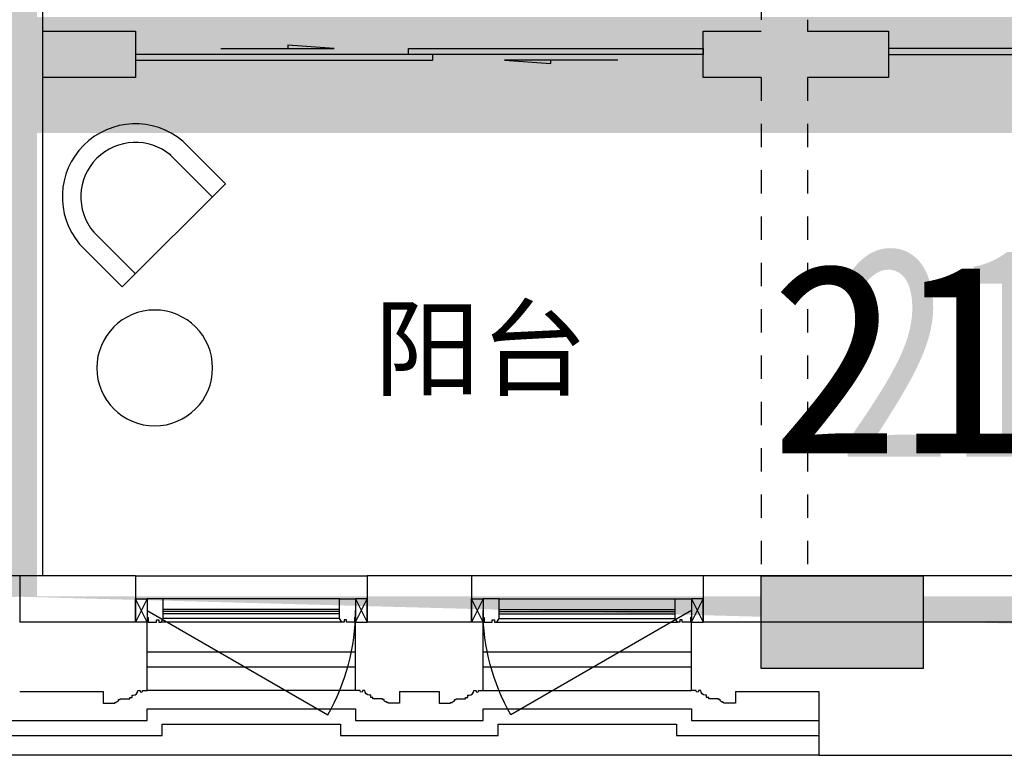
# Model space of a CAD drawing. Header units: millimetres. Extents: x 296296 to 297283, y 219875 to 220035.
# Tile 119 of 256: x 296805.29 to 296809.54, y 220009.81 to 220012.99. Entities that reach past the tile are written whole.
import ezdxf

# ---------------------------------------------------------------- set-up
doc = ezdxf.new("R2010")
doc.units = ezdxf.units.MM
doc.linetypes.add('-DASH', pattern=[0.35, 0.25, -0.1])
doc.linetypes.add('185洋房-边套（报建版）-旧规$0$DASH', pattern=[0.35, 0.25, -0.1])
doc.layers.add('$面积结果', color=7, linetype='Continuous')
doc.layers.add('面积-住宅半面积', color=1, linetype='Continuous')
doc.layers.add('面积-计容-住宅-0.5', color=1, linetype='Continuous', lineweight=0)
doc.layers.add('面积-计容-住宅-1', color=1, linetype='Continuous', lineweight=0)
doc.styles.add('dw', font='simhei.ttf')
doc.styles.get("Standard").update_dxf_attribs({"font": 'arial.ttf'})

# ---------------------------------------------------------------- blocks, each defined once
blk = doc.blocks.new('wy53eu64i765i57i78i')
blk.add_hatch(color=253).paths.add_polyline_path([(1002174.854280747, 179658.4373898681), (1002174.854280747, 179258.4373898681), (1001474.854280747, 179258.4373898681), (1001474.854280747, 179658.4373898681)], flags=0)
at = {"color": 253}
blk.add_lwpolyline([(1002174.854280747, 179658.4373898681), (1002174.854280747, 179258.4373898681), (1001474.854280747, 179258.4373898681), (1001474.854280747, 179658.4373898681), (1002174.854280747, 179658.4373898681)], close=True, dxfattribs=at)
blk = doc.blocks.new('sayea5yuteaytuytrauyt')
h = blk.add_hatch()
h.set_pattern_fill('钢筋混凝土', color=253, scale=100)
h.set_pattern_definition([(45, (0, 0), (-176.7766952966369, 176.7766952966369), []), (49.99999999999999, (0, 0), (717.2601826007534, -62.75213498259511), [75, -825]), (355, (0, 0), (-138.751333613, 752.1921337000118), [60, -660]), (100.4514, (59.77168, -5.22934), (578.5093817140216, 689.4395420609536), [63.74019000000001, -701.142112]), (46.1842, (0, 200), (1067.241048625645, -165.5190143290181), [112.5, -1237.5]), (96.63560000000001, (88.936745, 186.206693), (934.6627055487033, 974.1178709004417), [95.610288, -1051.713]), (351.1842, (0, 200), (934.6619451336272, 974.1186009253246), [90, -990]), (21, (100, 150), (596.9070521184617, -402.6188906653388), [75, -825]), (326.0000000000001, (100, 150), (243.3153319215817, 725.150045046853), [60, -660]), (71.4514, (149.742233, 116.448394), (840.22262858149, 322.5304967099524), [63.74019000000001, -701.142112]), (37.5, (0, 0), (12.15985531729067, 332.8938538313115), [0, -652, 0, -670, 0, -662.5]), (7.5, (0, 0), (263.0695374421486, 394.4117118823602), [0, -382, 0, -637, 0, -252.5]), (327.5, (-223, 0), (533.822436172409, -22.55487173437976), [0, -250, 0, -780, 0, -1035]), (317.5, (-323, 0), (583.1861693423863, 100.1049823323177), [0, -325, 0, -518, 0, -735])])
h.paths.add_polyline_path([(1007424.854593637, 89058.43775986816), (1007424.854593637, 87258.43856486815), (1007174.854593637, 87258.43856486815), (1007174.854593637, 89058.43775986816)])
h.paths.add_polyline_path([(1021574.855280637, 89058.43775986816), (1021574.855280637, 87258.43856486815), (1021324.855280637, 87258.43856486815), (1021324.855280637, 89058.43775986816)])
h.paths.add_polyline_path([(989374.8548266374, 89058.43775186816), (989374.8548266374, 87258.43815686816), (989124.8548266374, 87258.43815686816), (989124.8548266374, 89058.43775186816)])
h.paths.add_polyline_path([(1039624.855051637, 89058.43775186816), (1039624.855051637, 87258.43815686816), (1039374.855051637, 87258.43815686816), (1039374.855051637, 89058.43775186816)])
h.paths.add_polyline_path([(1014474.854936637, 87858.43815686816), (1014474.854936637, 84858.43816086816), (1014274.854936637, 84858.43816086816), (1014274.854936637, 87858.43815686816)])
h.paths.add_polyline_path([(1044574.854944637, 92958.43692786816), (1044574.854944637, 91158.43691286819), (1044374.854944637, 91158.43691286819), (1044374.854944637, 92758.43691286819), (1044074.854822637, 92758.43691286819), (1044074.854822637, 92958.43691286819)])
h.paths.add_polyline_path([(984374.8549336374, 92758.43691286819), (984374.8549336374, 91158.43691286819), (984174.8549336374, 91158.43691286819), (984174.8548116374, 92958.43691286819), (984674.8550556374, 92958.43691286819), (984674.8550556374, 92758.43691286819)])
h.paths.add_polyline_path([(1027974.850721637, 92758.43691286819), (1027974.850721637, 91258.40206186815), (1027774.850721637, 91258.40206186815), (1027774.850721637, 92958.43691286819), (1028324.850721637, 92958.43691286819), (1028324.850721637, 92758.43691286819)])
h.paths.add_polyline_path([(1000974.859155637, 92958.43691286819), (1000974.859155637, 91258.40206186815), (1000774.859155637, 91258.40206186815), (1000774.859155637, 92758.43691286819), (1000424.859155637, 92758.43691286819), (1000424.859155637, 92958.43691286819)])
h.paths.add_polyline_path([(1033174.859613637, 92958.43691286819), (1033174.859613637, 91258.40205786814), (1032974.859613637, 91258.40205786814), (1032974.859613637, 92758.43691286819), (1032624.859613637, 92758.43691286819), (1032624.859613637, 92958.43691286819)])
h.paths.add_polyline_path([(995774.8502636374, 92758.43691286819), (995774.8502636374, 91258.40205786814), (995574.8502636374, 91258.40205786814), (995574.8502636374, 92958.43691286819), (996124.8502636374, 92958.43691286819), (996124.8502636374, 92758.43691286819)])
h.paths.add_polyline_path([(1014874.854936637, 80258.43772586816), (1014874.854936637, 80058.43772586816), (1014274.854936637, 80058.43772586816), (1014274.854936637, 81858.43772586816), (1014474.854936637, 81858.43772586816), (1014474.854936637, 80258.43772586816)])
h.paths.add_polyline_path([(1046674.855165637, 92358.43775186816), (1046674.855165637, 90658.43777086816), (1046474.855165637, 90658.43777086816), (1046474.855165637, 92158.43775186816), (1046024.855051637, 92158.43775186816), (1046024.855051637, 92358.43775186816)])
h.paths.add_polyline_path([(982274.8547116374, 92158.43775186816), (982274.8547116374, 90658.43777086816), (982074.8547116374, 90658.43777086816), (982074.8547116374, 92358.43775186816), (982724.8548266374, 92358.43775186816), (982724.8548266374, 92158.43775186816)])
h.paths.add_polyline_path([(1042874.855566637, 80058.43772586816), (1042874.855604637, 79458.43791586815), (1042074.855596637, 79458.43791586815), (1042074.855596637, 79658.43791586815), (1042674.855566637, 79658.43791586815), (1042674.855528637, 80258.43772586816), (1043624.855539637, 80258.43772586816), (1043624.855539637, 80058.43772586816)])
h.paths.add_polyline_path([(1010674.855341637, 80058.43772586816), (1010674.855379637, 79458.43791586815), (1009874.855367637, 79458.43791586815), (1009874.855367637, 79658.43791586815), (1010474.855341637, 79658.43791586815), (1010474.855303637, 80258.43772586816), (1011424.855310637, 80258.43772586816), (1011424.855310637, 80058.43772586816)])
h.paths.add_polyline_path([(1018874.854505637, 79658.43791586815), (1018874.854505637, 79458.43791586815), (1018074.854498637, 79458.43791586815), (1018074.854536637, 80058.43772586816), (1017324.854563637, 80058.43772586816), (1017324.854563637, 80258.43772586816), (1018274.854536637, 80258.43773286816), (1018274.854536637, 79658.43791586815)])
h.paths.add_polyline_path([(986674.8542806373, 79658.43791586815), (986674.8542806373, 79458.43791586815), (985874.8542736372, 79458.43791586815), (985874.8543116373, 80058.43772586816), (985124.8543376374, 80058.43772586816), (985124.8543376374, 80258.43772586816), (986074.8543116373, 80258.43773286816), (986074.8543116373, 79658.43791586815)])
h.paths.add_polyline_path([(1016574.855280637, 92758.43691286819), (1016574.855280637, 91158.43691286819), (1016374.855280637, 91158.43691286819), (1016374.855280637, 92158.43775186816), (1016074.855051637, 92158.43775186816), (1016074.855051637, 92358.43775186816), (1016374.855280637, 92358.43775186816), (1016374.855280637, 92958.43691286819), (1016874.855280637, 92958.43691286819), (1016874.855280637, 92758.43691286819)])
h.paths.add_polyline_path([(1012374.854593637, 92158.43775186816), (1012374.854593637, 91158.43691286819), (1012174.854593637, 91158.43691286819), (1012174.854593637, 92758.43691286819), (1011874.854593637, 92758.43691286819), (1011874.854593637, 92958.43691286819), (1012374.854593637, 92958.43691286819), (1012374.854593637, 92358.43775186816), (1012674.854826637, 92358.43775186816), (1012674.854826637, 92158.43775186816)])
h.paths.add_polyline_path([(1031699.854631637, 87258.43614286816), (1031699.854631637, 86658.43778686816), (1029249.854215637, 86658.43778686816), (1029249.854215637, 87258.43614286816), (1029449.854215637, 87258.43614286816), (1029449.854215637, 86858.43778286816), (1031499.854631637, 86858.43778286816), (1031499.854631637, 87258.43614286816)])
h.paths.add_polyline_path([(999499.8556616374, 87258.43614286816), (999499.8556616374, 86658.43778686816), (997049.8552426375, 86658.43778686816), (997049.8552426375, 87258.43614286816), (997249.8552426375, 87258.43614286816), (997249.8552426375, 86858.43778286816), (999299.8556616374, 86858.43778286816), (999299.8556616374, 87258.43614286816)])
h.paths.add_polyline_path([(1029449.854215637, 89158.43772886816), (1029449.854215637, 88743.43829786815), (1029249.854215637, 88743.43829786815), (1029249.854215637, 89358.43772886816), (1031699.854631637, 89358.43772886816), (1031699.854631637, 88743.43913286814), (1031499.854631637, 88743.43913286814), (1031499.854631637, 89158.43772886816)])
h.paths.add_polyline_path([(999499.8556616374, 89358.43772886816), (999499.8556616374, 88743.43829786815), (999299.8556616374, 88743.43829786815), (999299.8556616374, 89158.43772886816), (997249.8552426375, 89158.43772886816), (997249.8552426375, 88743.43913286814), (997049.8552426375, 88743.43913286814), (997049.8552426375, 89358.43772886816)])
h.paths.add_polyline_path([(1026174.845110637, 92958.43691286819), (1026174.845110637, 90058.43717586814), (1025974.845110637, 90058.43717586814), (1025974.845110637, 92758.43691286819), (1025574.850809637, 92758.43691286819), (1025574.850809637, 92958.43691286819)])
h.paths.add_polyline_path([(1002774.864763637, 92758.43691286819), (1002774.864763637, 90058.43717586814), (1002574.864763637, 90058.43717586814), (1002574.864763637, 92958.43691286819), (1003174.859068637, 92958.43691286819), (1003174.859068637, 92758.43691286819)])
h.paths.add_polyline_path([(993974.8547306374, 92958.43691686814), (993974.8547306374, 90058.44779286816), (993774.8547306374, 90058.44779286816), (993774.8547306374, 92758.43691286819), (993374.8515306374, 92758.43691286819), (993374.8515306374, 92958.43691286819)])
h.paths.add_polyline_path([(1034974.855142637, 92758.43691286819), (1034974.855142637, 90058.44779286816), (1034774.855142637, 90058.44779286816), (1034774.855142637, 92958.43691686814), (1035374.858343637, 92958.43691286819), (1035374.858343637, 92758.43691286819)])
h.paths.add_polyline_path([(1046674.855165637, 83408.43776386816), (1046674.855165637, 80058.43772586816), (1046074.855165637, 80058.43772586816), (1046074.855165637, 80258.43772586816), (1046474.855165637, 80258.43772586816), (1046474.855165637, 83408.43776386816)])
h.paths.add_polyline_path([(982674.8547116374, 80258.43772586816), (982674.8547116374, 80058.43772586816), (982074.8547116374, 80058.43772586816), (982074.8547116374, 83408.43776386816), (982274.8547116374, 83408.43776386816), (982274.8547116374, 80258.43772586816)])
h.paths.add_polyline_path([(1001674.854280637, 89358.43772886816), (1001674.854280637, 86658.43778686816), (1001474.854280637, 86658.43778686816), (1001474.854280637, 89158.43772886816), (1000774.859155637, 89158.43772886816), (1000774.859155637, 89358.43772886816)])
h.paths.add_polyline_path([(1027274.855596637, 89158.43772886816), (1027274.855596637, 86658.43778686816), (1027074.855596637, 86658.43778686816), (1027074.855596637, 89358.43772886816), (1027974.850721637, 89358.43772886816), (1027974.850721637, 89158.43772886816)])
h.paths.add_polyline_path([(995074.8548266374, 89158.43772886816), (995074.8548266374, 86658.43778686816), (994874.8548266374, 86658.43778686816), (994874.8548266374, 89358.43772886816), (995774.8502636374, 89358.43772886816), (995774.8502636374, 89158.43772886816)])
h.paths.add_polyline_path([(1033874.855051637, 89358.43772886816), (1033874.855051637, 86658.43778686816), (1033674.855051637, 86658.43778686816), (1033674.855051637, 89158.43772886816), (1032974.859613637, 89158.43772886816), (1032974.859613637, 89358.43772886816)])
h.paths.add_polyline_path([(989374.8548266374, 92958.43691286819), (989374.8548266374, 92158.43691286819), (988974.8548266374, 92158.43691286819), (988974.8548266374, 92958.43691286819)])
h.paths.add_polyline_path([(1007574.854593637, 92958.43691286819), (1007574.854593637, 92158.43691286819), (1007174.854593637, 92158.43691286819), (1007174.854593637, 92958.43691286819)])
h.paths.add_polyline_path([(995074.8548266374, 79658.43738986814), (995074.8548266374, 79258.43738986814), (994374.8548266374, 79258.43738986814), (994374.8548266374, 79658.43738986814)])
h.paths.add_polyline_path([(1002174.854280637, 79658.43738986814), (1002174.854280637, 79258.43738986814), (1001474.854280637, 79258.43738986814), (1001474.854280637, 79658.43738986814)])
h.paths.add_polyline_path([(1027274.855596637, 79658.43738986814), (1027274.855596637, 79258.43738986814), (1026574.855596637, 79258.43738986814), (1026574.855596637, 79658.43738986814)])
h.paths.add_polyline_path([(1034374.855051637, 79658.43738986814), (1034374.855051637, 79258.43738986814), (1033674.855051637, 79258.43738986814), (1033674.855051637, 79658.43738986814)])
h.paths.add_polyline_path([(1039774.855051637, 92958.43691286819), (1039774.855051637, 92158.43691286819), (1039374.855051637, 92158.43691286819), (1039374.855051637, 92958.43691286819)])
h.paths.add_polyline_path([(1021574.855280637, 92958.43691286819), (1021574.855280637, 92158.43691286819), (1021174.855280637, 92158.43691286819), (1021174.855280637, 92958.43691286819)])
at = {"color": 253}
blk.add_lwpolyline([(1034374.855051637, 79658.43738986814), (1034374.855051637, 79258.43738986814), (1033674.855051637, 79258.43738986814), (1033674.855051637, 79658.43738986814), (1034374.855051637, 79658.43738986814)], close=True, dxfattribs=at)
blk = doc.blocks.new('druetraduartiujryiksyiytu')
at = {"color": 253}
for points in [[(820374.8551656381, 221328.4376816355), (821274.8551656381, 221328.4376816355)], [(821824.8551656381, 221328.4376816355), (822724.8551656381, 221328.4376816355)], [(820374.8551656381, 221263.4376816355), (821274.8551656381, 221263.4376816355)], [(821824.8551656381, 221263.4376816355), (822724.8551656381, 221263.4376816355)], [(826724.855167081, 221033.4376816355), (826174.8551656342, 221033.4376816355), (826174.8551656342, 221083.4376816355), (825274.8551656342, 221083.4376816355), (825274.8551656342, 221033.4376816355), (824724.8551656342, 221033.4376816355), (824724.8551656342, 221083.4376816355), (823824.8551656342, 221083.4376816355), (823824.8551656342, 221033.4376816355), (822724.8551656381, 221033.4376816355), (822724.8551656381, 221083.4376816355), (821824.8551656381, 221083.4376816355), (821824.8551656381, 221033.4376816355), (821274.8551656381, 221033.4376816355), (821274.8551656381, 221083.4376816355), (820374.8551656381, 221083.4376816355), (820374.8551656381, 221033.4376816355), (819824.8551641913, 221033.4376816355)], [(826724.855167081, 220968.4376816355), (826109.8551656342, 220968.4376816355), (826109.8551656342, 221018.4376816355), (825339.8551656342, 221018.4376816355), (825339.8551656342, 220968.4376816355), (824659.8551656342, 220968.4376816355), (824659.8551656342, 221018.4376816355), (823889.8551656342, 221018.4376816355), (823889.8551656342, 220968.4376816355), (822659.8551656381, 220968.4376816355), (822659.8551656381, 221018.4376816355), (821889.8551656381, 221018.4376816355), (821889.8551656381, 220968.4376816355), (821209.8551656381, 220968.4376816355), (821209.8551656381, 221018.4376816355), (820439.8551656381, 221018.4376816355), (820439.8551656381, 220968.4376816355), (819824.8551641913, 220968.4376816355)], [(819824.8551641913, 220883.4376816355), (826724.855167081, 220883.4376816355)]]:
    blk.add_lwpolyline(points, dxfattribs=at)
blk = doc.blocks.new('4uyh5uj6kj67j75rykjtuk7tsik76ykj')
at = {"color": 253}
blk.add_text('阳台', height=337.5886524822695, dxfattribs=at).set_placement((857004.9656504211, 422470.5))
blk = doc.blocks.new('185洋房-中间套（报建版）-旧规')
at = {"color": 253, "linetype": 'Continuous'}
for p, q in [((16000.00074649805, 2350.000032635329), (16000.00189563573, 5900.000012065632)), ((15999.99996606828, 100.0000349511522), (16000.00074649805, 2350.00003495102)), ((15999.99996606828, 100.0000349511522), (16199.99996606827, 99.99996557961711))]:
    blk.add_line(p, q, dxfattribs=at)
blk = doc.blocks.new('185洋房-边套（报建版）-旧规$0$洋房户型$0$0627004614060755559669DADA558A$C1E567C63')
at = {"color": 253}
blk.add_circle((250.0002034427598, 249.9997389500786), 250, dxfattribs=at)
blk = doc.blocks.new('185洋房-边套（报建版）-旧规$0$洋房户型$0$0627004614060755559669DADA558Desk_5_ICDA')
at = {"color": 253}
for p, q in [((-4.656613e-10, 260.3188563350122), (0, 0)), ((79.99999999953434, 260.3188563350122), (80, 0)), ((549.1814918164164, 260.3030117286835), (549.1814918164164, 0)), ((629.1814918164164, 260.3030117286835), (629.1814918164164, -2.328306e-10)), ((629.1814918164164, -2.328306e-10), (0, 0))]:
    blk.add_line(p, q, dxfattribs=at)
for radius in [315.6610205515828, 235.6610205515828]:
    blk.add_arc((314.5900918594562, 234.338979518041), radius, 4.718073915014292, 175.2790403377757, dxfattribs=at)
blk = doc.blocks.new('*U1110')
at = {"color": 253, "rotation": 44.99999999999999}
blk.add_blockref('185洋房-边套（报建版）-旧规$0$洋房户型$0$0627004614060755559669DADA558Desk_5_ICDA', (1110.160415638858, 499.9999999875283), dxfattribs=at)
at = {"color": 253, "ltscale": 500, "xscale": -1, "rotation": 90}
blk.add_blockref('185洋房-边套（报建版）-旧规$0$洋房户型$0$0627004614060755559669DADA558A$C1E567C63', (1499.999738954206, 400.0002034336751), dxfattribs=at)
blk = doc.blocks.new('185洋房-边套（报建版）-旧规$0$洋房户型$0$$DORLIB2D$00000131')
at = {"color": 253, "lineweight": -2}
for p, q in [((0.1499999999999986, 0.125), (0.2319490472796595, 0.1972603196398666)), ((0.2319490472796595, 0.1972603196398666), (0.2319490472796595, 0.125)), ((-0.5000000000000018, 0.125), (-0.5000000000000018, 0)), ((0.0192439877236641, 0.125), (-0.5000000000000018, 0.125)), ((0.0192439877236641, 0), (0.0192439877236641, 0.125)), ((0.3499999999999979, 0.125), (0.1499999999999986, 0.125)), ((-0.5000000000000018, 0), (0.0192439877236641, 0)), ((-0.0239902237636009, 0), (0.4999999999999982, 0)), ((-0.0239902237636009, -0.125), (-0.0239902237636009, 0)), ((0.4999999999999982, 0), (0.4999999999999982, -0.125)), ((-0.3500000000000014, -0.125), (-0.1500000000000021, -0.125)), ((-0.2319490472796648, -0.1972603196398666), (-0.2319490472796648, -0.125)), ((-0.1500000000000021, -0.125), (-0.2319490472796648, -0.1972603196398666)), ((0.4999999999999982, -0.125), (-0.0239902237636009, -0.125))]:
    blk.add_line(p, q, dxfattribs=at)
blk = doc.blocks.new('185洋房-边套（报建版）-旧规$0$$DorLib2D$00000131')
at = {"color": 253, "linetype": 'Continuous'}
for p, q in [((-0.5, 0.125), (-0.5, 0)), ((0.0192439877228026, 0.125), (-0.5, 0.125)), ((-0.5, 0), (0.0192439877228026, 0))]:
    blk.add_line(p, q, dxfattribs=at)
blk = doc.blocks.new('185洋房-边套（报建版）-旧规')
at = {"color": 253, "linetype": '185洋房-边套（报建版）-旧规$0$DASH'}
for p, q in [((12699.99999999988, 5899.999979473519), (12700.00000000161, 2450.000000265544)), ((12899.99999999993, 5799.99997948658), (12900.00000000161, 2450.000000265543)), ((12700.00000000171, 2250.000000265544), (12700.00000000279, 100.0000002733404)), ((12900.00000000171, 2250.000000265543), (12900.00000000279, 100.0000002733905)), ((12900.00000000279, 100.0000002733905), (12700.00000000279, 100.0000002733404))]:
    blk.add_line(p, q, dxfattribs=at)
at = {"color": 253, "linetype": 'Continuous'}
for p, q in [((15999.99915326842, 2450.000000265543), (15999.99806887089, 5799.999979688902)), ((12700.00000000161, 2450.000000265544), (12350.00000000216, 2450.000000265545)), ((12350.00000000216, 2450.000000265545), (12350.00000000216, 2250.000000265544)), ((13150.00000000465, 2450.000000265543), (12900.00000000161, 2450.000000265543)), ((13150.00000000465, 2250.000000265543), (13150.00000000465, 2450.000000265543)), ((15999.99915326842, 2450.000000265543), (15600.00000000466, 2450.000000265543)), ((15600.00000000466, 2450.000000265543), (15600.00000000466, 2250.000000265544)), ((12350.00000000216, 2250.000000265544), (12700.00000000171, 2250.000000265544)), ((12900.00000000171, 2250.000000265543), (13150.00000000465, 2250.000000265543)), ((15600.00000000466, 2250.000000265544), (15999.99922032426, 2250.000000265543)), ((15999.99996606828, 99.99996557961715), (15999.99922032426, 2250.000000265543)), ((15999.99996606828, 99.99996557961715), (16199.99996606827, 100.0000349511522))]:
    blk.add_line(p, q, dxfattribs=at)
at = {"color": 253, "yscale": 200, "zscale": 200}
for name, p, xscale in [('185洋房-边套（报建版）-旧规$0$$DorLib2D$00000131', (9950.00000000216, 2350.000000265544), -4800), ('185洋房-边套（报建版）-旧规$0$洋房户型$0$$DORLIB2D$00000131', (14375.00000000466, 2350.000000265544), 2450)]:
    blk.add_blockref(name, p, dxfattribs=dict(at, xscale=xscale))
at = {"color": 253, "extrusion": (0, 0, -1), "zscale": -1, "rotation": 0.0001266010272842}
blk.add_blockref('*U1110', (-16767.23542616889, 846.8766635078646), dxfattribs=at)
blk = doc.blocks.new('*U1465')
at = {"color": 253}
for points in [[(29632.70266194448, 9049.579764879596), (29632.70266194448, 8999.579764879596), (29682.70266194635, 8999.579764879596), (29682.70266194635, 9002.579764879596), (29689.70266194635, 9002.579764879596), (29689.70266194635, 9005.57976485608), (29692.70266194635, 9005.57976485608, 0.4142135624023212), (29699.70266194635, 9012.57976485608), (29699.70266194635, 9015.57976485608), (29706.70266194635, 9015.57976485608), (29706.70266194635, 9018.57976485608), (29747.70266285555, 9018.579764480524), (29747.70266279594, 9023.579764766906), (29757.70266273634, 9023.579764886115), (29757.70266261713, 9033.579764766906), (29762.70266350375, 9033.57976482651, 0.4039906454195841), (29782.70266297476, 9054.579764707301), (29792.70266264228, 9054.57976462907), (29792.70266262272, 9052.079764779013, 0.9999999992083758), (29802.70266277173, 9052.079764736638), (29802.7026627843, 9054.57976468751), (29822.70266339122, 9054.57976468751), (29822.70266339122, 9349.579764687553)], [(30912.70266483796, 9049.579764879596), (30912.70266483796, 8999.579764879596), (30862.70266483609, 8999.579764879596), (30862.70266483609, 9002.579764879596), (30855.70266483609, 9002.579764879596), (30855.70266483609, 9005.57976485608), (30852.70266483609, 9005.57976485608, -0.4142135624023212), (30845.70266483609, 9012.57976485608), (30845.70266483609, 9015.57976485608), (30838.70266483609, 9015.57976485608), (30838.70266483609, 9018.57976485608), (30797.70266392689, 9018.579764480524), (30797.7026639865, 9023.579764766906), (30787.7026640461, 9023.579764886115), (30787.70266416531, 9033.579764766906), (30782.70266327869, 9033.57976482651, -0.4039906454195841), (30762.70266380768, 9054.579764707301), (30752.70266414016, 9054.57976462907), (30752.70266415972, 9052.079764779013, -0.9999999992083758), (30742.70266401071, 9052.079764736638), (30742.70266399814, 9054.57976468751), (30722.70266339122, 9054.57976468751), (30722.70266339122, 9349.579764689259)]]:
    blk.add_lwpolyline(points, format="xyb", dxfattribs=at)
blk.add_lwpolyline([(30722.70266339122, 9054.57976468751), (29822.70266339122, 9054.57976468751)], dxfattribs=at)
blk = doc.blocks.new('*U1476')
at = {"color": 253}
for points in [[(7970.00000050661, 814.9999839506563), (7970.00000050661, 899.9999839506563), (7900.00000050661, 899.9999839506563), (7900.00000050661, 819.9999839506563), (7905.00000050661, 819.9999839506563), (7905.00000050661, 799.9999839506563), (7940.00000050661, 799.9999839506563), (7940.00000050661, 809.9999839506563), (7950.00000050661, 809.9999839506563), (7950.00000050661, 799.9999839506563), (7960.00000050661, 799.9999839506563)], [(8730.00000050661, 814.9999839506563), (8730.00000050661, 899.9999839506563), (8800.00000050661, 899.9999839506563), (8800.00000050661, 819.9999839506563), (8795.00000050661, 819.9999839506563), (8795.00000050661, 799.9999839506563), (8760.00000050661, 799.9999839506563), (8760.00000050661, 809.9999839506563), (8750.00000050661, 809.9999839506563), (8750.00000050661, 799.9999839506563), (8740.00000050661, 799.9999839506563)]]:
    blk.add_lwpolyline(points, close=True, dxfattribs=at)
for points in [[(7970.00000050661, 899.9999839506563), (8730.00000050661, 899.9999839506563)], [(7970.00000050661, 854.9999839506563), (8730.00000050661, 854.9999839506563)], [(7970.00000050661, 844.9999839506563), (8730.00000050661, 844.9999839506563)], [(7970.00000050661, 834.9999839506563), (8730.00000050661, 834.9999839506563)], [(7970.00000050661, 814.9999839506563), (8730.00000050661, 814.9999839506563)], [(7960.00000050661, 799.9999839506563), (8740.00000050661, 799.9999839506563)]]:
    blk.add_lwpolyline(points, dxfattribs=at)
blk = doc.blocks.new('185标准层外包-边-报建版$0$seyesryhertyheryetrye')
at = {"color": 253}
blk.add_lwpolyline([(22072.70269624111, 23949.57976469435), (22022.70269624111, 23949.57976469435), (22022.70269624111, 23849.57976469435), (22072.70269624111, 23849.57976469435)], close=True, dxfattribs=at)
for points in [[(22022.70269624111, 23849.57976469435), (22072.70269624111, 23949.57976469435)], [(22022.70269624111, 23949.57976469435), (22072.70269732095, 23849.57976468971)]]:
    blk.add_lwpolyline(points, dxfattribs=at)
blk = doc.blocks.new('185标准层外包-边-报建版')
at = {"color": 253, "linetype": 'Continuous'}
for p, q in [((27872.70266339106, 10549.5797646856), (29772.70266339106, 10549.57976468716)), ((29772.70266339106, 10549.57976468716), (29772.70266339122, 10349.57976468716)), ((30772.70266339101, 10549.57976468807), (31222.70266339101, 10549.57976468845)), ((30772.70266339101, 10549.57976468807), (30772.70266339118, 10349.57976468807)), ((31222.70266339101, 10549.57976468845), (31222.70266339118, 10349.57976468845)), ((32222.70266339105, 10549.5797646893), (32722.70266338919, 10549.57976468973)), ((32222.70266339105, 10549.5797646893), (32222.70266339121, 10349.5797646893)), ((32722.70266338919, 10549.57976468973), (32722.70266338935, 10349.57976468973)), ((27872.70266339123, 10349.5797646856), (29772.70266339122, 10349.57976468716)), ((30772.70266339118, 10349.57976468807), (31222.70266339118, 10349.57976468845)), ((32222.70266339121, 10349.5797646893), (32722.70266338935, 10349.57976468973))]:
    blk.add_line(p, q, dxfattribs=at)
at = {"color": 253}
for points in [[(29772.70266339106, 10549.57976468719), (30772.70266339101, 10549.57976468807)], [(32222.70266339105, 10549.57976468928), (31222.70266339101, 10549.57976468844)], [(29632.70266194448, 10049.5797648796), (29272.70266194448, 10049.5797648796), (29272.70266194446, 9774.579764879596), (28372.70266194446, 9774.579764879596), (28372.70266194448, 9849.579764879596), (28012.70266194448, 9849.579764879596)], [(31082.70266194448, 10049.5797648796), (30912.70266483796, 10049.5797648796)], [(32722.70266338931, 10049.57976405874), (32362.70266483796, 10049.57976405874)]]:
    blk.add_lwpolyline(points, dxfattribs=at)
for points in [[(29822.70266255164, 10399.5797115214), (30602.12552595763, 9949.579711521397, 0.1316524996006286), (30722.70266255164, 10399.57971864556)], [(32172.70266423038, 10399.5797115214), (31393.27980082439, 9949.579711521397, -0.1316524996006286), (31272.70266423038, 10399.57971864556)]]:
    blk.add_lwpolyline(points, format="xyb", dxfattribs=at)
at = {"color": 253, "xscale": -1}
for name, p in [('185标准层外包-边-报建版$0$seyesryhertyheryetrye', (51845.40535963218, -13500.00000000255)), ('*U1476', (38622.70266389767, 9549.57978074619)), ('185标准层外包-边-报建版$0$seyesryhertyheryetrye', (53295.40535963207, -13500.00000000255)), ('*U1465', (61995.40532678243, 1000))]:
    blk.add_blockref(name, p, dxfattribs=at)
at = {"color": 253}
for name, p in [('185标准层外包-边-报建版$0$seyesryhertyheryetrye', (8699.999967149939, -13500.00000000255)), ('*U1476', (23372.70266288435, 9549.57978074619)), ('185标准层外包-边-报建版$0$seyesryhertyheryetrye', (10149.99996714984, -13500.00000000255)), ('*U1465', (0, 1000))]:
    blk.add_blockref(name, p, dxfattribs=at)

msp = doc.modelspace()

# ---------------------------------------------------------------- block references
at = {"yscale": 0.001, "zscale": 0.001}
for name, p, xscale in [('wy53eu64i765i57i78i', (295807.0135978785, 219830.9300733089), 0.001), ('sayea5yuteaytuytrauyt', (295774.8135978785, 219930.9300733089), 0.001), ('4uyh5uj6kj67j75rykjtuk7tsik76ykj', (295949.8135978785, 219588.9300733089), 0.001), ('druetraduartiujryiksyiytu', (297628.5633082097, 219788.9300733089), -0.001)]:
    msp.add_blockref(name, p, dxfattribs=dict(at, xscale=xscale))

# ---------------------------------------------------------------- next in the draw order: block references
at = {"xscale": -0.001, "yscale": 0.001, "zscale": 0.001}
msp.add_blockref('185洋房-中间套（报建版）-旧规', (296821.3884530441, 220010.4885109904), dxfattribs=at)

# ---------------------------------------------------------------- next in the draw order: block references
msp.add_blockref('185洋房-边套（报建版）-旧规', (296821.3884530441, 220010.4885109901), dxfattribs=at)

# ---------------------------------------------------------------- next in the draw order: linework, layer by layer
at = {"layer": '面积-计容-住宅-0.5', "color": 1, "linetype": '-DASH', "const_width": 0.15}
for points in [[(296796.188452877, 220010.9885109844), (296796.188452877, 220010.9885109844), (296796.388452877, 220010.9885109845), (296796.3884528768, 220012.7385109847), (296805.2884528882, 220012.7385109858), (296805.2884528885, 220010.3385109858), (296796.1884528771, 220010.3385109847), (296796.188452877, 220010.9885109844)], [(296814.388452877, 220010.9885109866), (296814.388452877, 220010.9885109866), (296814.188452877, 220010.9885109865), (296814.1884528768, 220012.7385109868), (296805.2884528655, 220012.7385109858), (296805.2884528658, 220010.3385109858), (296814.3884528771, 220010.3385109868), (296814.388452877, 220010.9885109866)]]:
    msp.add_lwpolyline(points, close=True, dxfattribs=at)
at = {"layer": '面积-计容-住宅-1', "const_width": 0.15}
for points in [[(296800.9884460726, 220021.4885113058), (296796.3884526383, 220021.4885109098), (296796.3884529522, 220022.5885109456), (296794.5884527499, 220022.5885109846), (296794.5884530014, 220023.2885110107), (296791.1884530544, 220023.2885109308), (296791.1884530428, 220022.6885109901), (296789.1884528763, 220022.6885109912), (296789.1884528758, 220016.3885109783), (296789.1884528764, 220016.3885109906), (296789.188452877, 220011.5885109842), (296792.888452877, 220011.5885109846), (296792.888452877, 220010.9885109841), (296796.388452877, 220010.9885109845), (296796.3884528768, 220012.7385109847), (296801.8884528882, 220012.7385109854), (296801.8884528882, 220012.7385109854), (296805.2884528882, 220012.7385109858), (296805.2884528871, 220017.6885109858), (296801.9884528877, 220017.6885109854), (296801.9884528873, 220020.1885109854), (296802.6884528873, 220020.1885109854), (296802.6884528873, 220021.1885108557), (296800.9884460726, 220021.1885113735)], [(296809.5884596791, 220021.4885113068), (296814.1884531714, 220021.4885109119), (296814.1884528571, 220022.5885109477), (296815.9884530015, 220022.588510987), (296815.9884527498, 220023.2885110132), (296819.3884526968, 220023.2885109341), (296819.3884527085, 220022.6885109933), (296820.8884517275, 220022.6885109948), (296820.8884517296, 220014.988510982), (296821.5384528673, 220014.9885109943), (296821.5384528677, 220011.5885109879), (296817.688452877, 220011.5885109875), (296817.688452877, 220010.9885109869), (296814.188452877, 220010.9885109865), (296814.1884528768, 220012.7385109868), (296808.6884528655, 220012.7385109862), (296808.6884528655, 220012.7385109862), (296805.2884528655, 220012.7385109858), (296805.2884528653, 220017.6885109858), (296808.5884528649, 220017.6885109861), (296808.5884528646, 220020.1885109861), (296807.8884528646, 220020.1885109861), (296807.8884528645, 220021.1885108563), (296809.5884596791, 220021.1885113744)]]:
    msp.add_lwpolyline(points, close=True, dxfattribs=at)

# ---------------------------------------------------------------- next in the draw order: block references
at = {"xscale": -0.001, "yscale": 0.001, "zscale": 0.001}
msp.add_blockref('185标准层外包-边-报建版', (296838.0111557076, 220000.0389312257), dxfattribs=at)

# ---------------------------------------------------------------- next in the draw order: texts
at = {"layer": '$面积结果', "color": 1, "style": 'dw'}
msp.add_text('21.49', height=0.8206631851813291, dxfattribs=at).set_placement((296808.52738183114, 220011.11725247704))
at = {"layer": '面积-住宅半面积', "color": 1, "style": 'dw', "width": 0.7999999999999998}
msp.add_text('21.49', height=0.9100000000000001, dxfattribs=at).set_placement((296808.8155328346, 220011.102417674))

doc.saveas('drawing.dxf')
